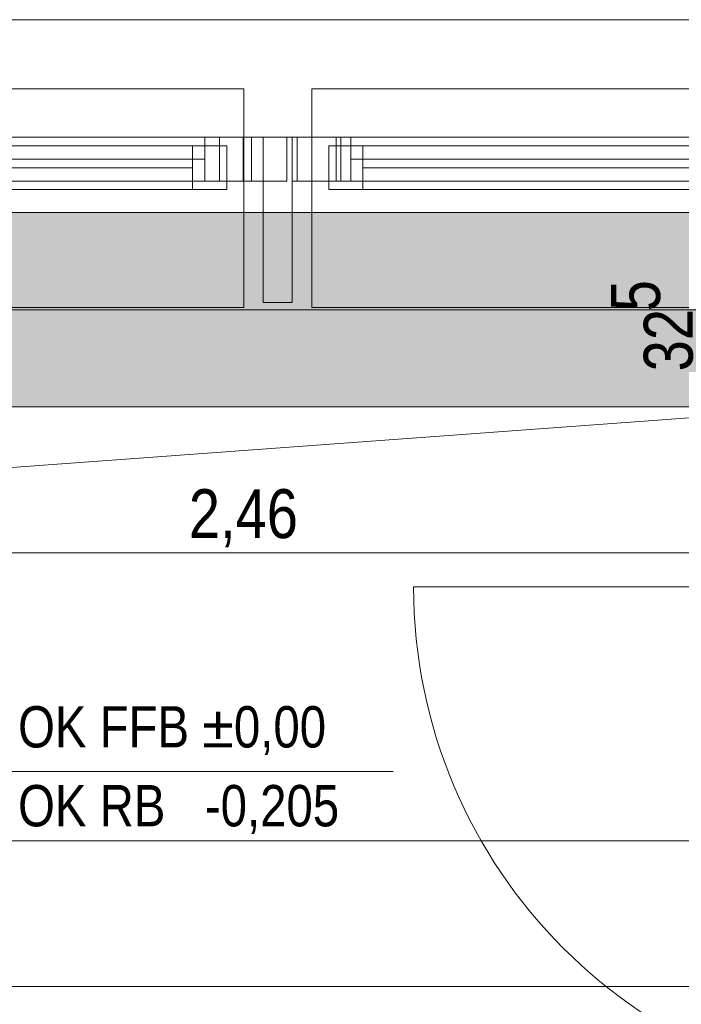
# Model space of a CAD drawing. Extents: x -620 to 300, y 62 to 1162.
# Tile 143 of 256: x -79 to -52, y 971 to 1011. Entities that reach past the tile are written whole.
import ezdxf
from ezdxf.lldxf.tags import DXFTag

# ---------------------------------------------------------------- set-up
doc = ezdxf.new("R2010")
doc.units = 0
doc.layers.get('0').update_dxf_attribs({"lineweight": 13})
for name, color, linetype, lineweight, true_color in [('30 -33 Aussenwände- 7 Fassade_ Elemente', 7, 'Continuous', 9, 0x00aacc), ('30 -34 Innenwände- 4 Türen_Fenster', 7, 'Continuous', 15, 0x9955ff), ('30 -35 Decken- 1 Konstruktion-Träger- Stahlbeton', 7, 'Continuous', 13, 0x33aa00), ('70 -76 Bemaßung- 2 Allgemein', 9, 'Continuous', 5, 0x808080), ('iwb_Schraffur_Unterzug', 7, 'Continuous', 5, 0xffffcc)]:
    doc.layers.add(name, color=color, linetype=linetype, lineweight=lineweight, true_color=true_color)
for name, color, linetype, lineweight in [('70 -71 Achsen- 1 Gebäudeachsen', 7, 'STRICHPUNKT2-A06G94XR8I', 18), ('70 -72 Beschriftung- 5 Höhenkoten', 7, 'Continuous', 15), ('Keine', 7, 'Continuous', 9), ('Keine-1', 7, 'Continuous', 15)]:
    doc.layers.add(name, color=color, linetype=linetype, lineweight=lineweight)
doc.styles.get("Standard").update_dxf_attribs({"font": 'ARIALN.TTF'})
tags = doc.linetypes.add('fein_strichliert-A06G94XS8I', pattern=[4, 1, -2, 1]).pattern_tags.tags
tags[8:9] = [DXFTag(74, 4), DXFTag(75, 0), DXFTag(340, '0'), DXFTag(46, 0.0), DXFTag(50, 0.0), DXFTag(44, 0.0), DXFTag(45, 0.0)]
tags[6:7] = [DXFTag(74, 4), DXFTag(75, 0), DXFTag(340, '0'), DXFTag(46, 0.0), DXFTag(50, 0.0), DXFTag(44, 0.0), DXFTag(45, 0.0)]
tags[4:5] = [DXFTag(74, 4), DXFTag(75, 0), DXFTag(340, '0'), DXFTag(46, 0.0), DXFTag(50, 0.0), DXFTag(44, 0.0), DXFTag(45, 0.0)]
tags = doc.linetypes.add('STRICHPUNKT2-A06G94XR8I', pattern=[12.7, 6.35, -3.175, 0, -3.175]).pattern_tags.tags
tags[10:11] = [DXFTag(74, 4), DXFTag(75, 0), DXFTag(340, '0'), DXFTag(46, 0.0), DXFTag(50, 0.0), DXFTag(44, 0.0), DXFTag(45, 0.0)]
tags[8:9] = [DXFTag(74, 4), DXFTag(75, 0), DXFTag(340, '0'), DXFTag(46, 0.0), DXFTag(50, 0.0), DXFTag(44, 0.0), DXFTag(45, 0.0)]
tags[6:7] = [DXFTag(74, 4), DXFTag(75, 0), DXFTag(340, '0'), DXFTag(46, 0.0), DXFTag(50, 0.0), DXFTag(44, 0.0), DXFTag(45, 0.0)]
tags[4:5] = [DXFTag(74, 4), DXFTag(75, 0), DXFTag(340, '0'), DXFTag(46, 0.0), DXFTag(50, 0.0), DXFTag(44, 0.0), DXFTag(45, 0.0)]

# ---------------------------------------------------------------- blocks, each defined once
blk = doc.blocks.new('Referenz-A06G94XT8I')
at = {"layer": '30 -33 Aussenwände- 7 Fassade_ Elemente', "color": 0, "linetype": 'Continuous', "lineweight": -2, "ltscale": 0.13}
for p, q in [((38.02, 1011.393), (-124.18, 1011.393)), ((-118.986, 1006.553), (-69.753, 1006.553)), ((-71.08, 1006.553), (-69.28, 1006.553)), ((-71.08, 1004.753), (-71.08, 1006.553)), ((-70.107, 1006.553), (-68.306, 1006.553)), ((-70.107, 1004.753), (-70.107, 1006.553)), ((-69.753, 1006.553), (-69.753, 1004.753)), ((-69.28, 1006.553), (-68.08, 1006.553)), ((-69.28, 999.753), (-69.28, 1006.553)), ((-69.28, 1006.553), (-69.28, 1004.753)), ((-68.306, 1006.553), (-68.306, 1004.753)), ((-68.08, 1006.553), (-68.08, 999.753)), ((-68.08, 1006.553), (-66.28, 1006.553)), ((-68.08, 1004.753), (-68.08, 1006.553)), ((-67.886, 1006.553), (-66.081, 1006.553)), ((-67.886, 1004.753), (-67.886, 1006.553)), ((-67.886, 1004.753), (-67.886, 1006.553)), ((-67.886, 1006.553), (-18.555, 1006.553)), ((-66.28, 1006.553), (-66.28, 1004.753)), ((-66.081, 1006.553), (-66.081, 1004.753)), ((-69.753, 1004.753), (-118.986, 1004.753)), ((-69.28, 1004.753), (-71.08, 1004.753)), ((-68.306, 1004.753), (-70.107, 1004.753)), ((-66.28, 1004.753), (-68.08, 1004.753)), ((-66.081, 1004.753), (-67.886, 1004.753)), ((-18.555, 1004.753), (-67.886, 1004.753)), ((-68.08, 999.753), (-69.28, 999.753)), ((-121.08, 995.453), (34.92, 995.453))]:
    blk.add_line(p, q, dxfattribs=at)
at = {"layer": '30 -33 Aussenwände- 7 Fassade_ Elemente', "color": 0, "lineweight": -2}
for p, q in [((-118.48, 1008.553), (-70.08, 1008.553)), ((-70.08, 1008.553), (-70.08, 1006.553)), ((-67.28, 1008.553), (-18.88, 1008.553)), ((-67.28, 1006.553), (-67.28, 1008.553)), ((-116.88, 1006.553), (-71.68, 1006.553)), ((-71.68, 1006.553), (-71.68, 1004.753)), ((-70.08, 1006.553), (-71.68, 1006.553)), ((-70.08, 1004.753), (-70.08, 1006.553)), ((-67.28, 1004.753), (-67.28, 1006.553)), ((-67.28, 1006.553), (-65.68, 1006.553)), ((-65.68, 1006.553), (-65.68, 1004.753)), ((-65.68, 1006.553), (-20.48, 1006.553)), ((-116.38, 1006.203), (-72.18, 1006.203)), ((-72.18, 1006.203), (-72.18, 1004.403)), ((-72.18, 1006.203), (-70.78, 1006.203)), ((-70.78, 1006.203), (-70.78, 1004.403)), ((-66.58, 1004.403), (-66.58, 1006.203)), ((-66.58, 1006.203), (-65.18, 1006.203)), ((-65.18, 1006.203), (-20.98, 1006.203)), ((-65.18, 1006.203), (-65.18, 1004.403)), ((-71.68, 1005.653), (-116.88, 1005.653)), ((-20.48, 1005.653), (-65.68, 1005.653)), ((-116.38, 1005.303), (-72.18, 1005.303)), ((-65.18, 1005.303), (-20.98, 1005.303)), ((-71.68, 1004.753), (-116.88, 1004.753)), ((-71.68, 1004.753), (-70.08, 1004.753)), ((-70.08, 999.553), (-70.08, 1004.753)), ((-67.28, 1004.753), (-67.28, 999.553)), ((-65.68, 1004.753), (-67.28, 1004.753)), ((-20.48, 1004.753), (-65.68, 1004.753)), ((-72.18, 1004.403), (-116.38, 1004.403)), ((-70.78, 1004.403), (-72.18, 1004.403)), ((-65.18, 1004.403), (-66.58, 1004.403)), ((-20.98, 1004.403), (-65.18, 1004.403)), ((-118.48, 999.553), (-70.08, 999.553)), ((-67.28, 999.553), (-18.88, 999.553))]:
    blk.add_line(p, q, dxfattribs=at)
at = {"layer": '30 -34 Innenwände- 4 Türen_Fenster', "color": 0, "linetype": 'fein_strichliert-A06G94XS8I', "lineweight": -2, "ltscale": 0.13}
blk.add_line((-42.04, 988.053), (-63.09, 988.053), dxfattribs=at)
blk.add_ellipse((-42.04, 988.053), major_axis=(-21.05, 0), ratio=1, start_param=0, end_param=1.570796, dxfattribs=at)
at = {"layer": '30 -35 Decken- 1 Konstruktion-Träger- Stahlbeton', "color": 0, "linetype": 'fein_strichliert-A06G94XS8I', "lineweight": -2, "ltscale": 0.13}
for p, q in [((35.42, 1003.453), (-538.631, 1003.453)), ((35.42, 995.453), (-538.631, 995.453))]:
    blk.add_line(p, q, dxfattribs=at)
at = {"layer": '70 -71 Achsen- 1 Gebäudeachsen', "color": 0, "linetype": 'STRICHPUNKT2-A06G94XR8I', "lineweight": -2, "ltscale": 0.13}
blk.add_line((-538.631, 999.453), (76.501, 999.453), dxfattribs=at)
at = {"layer": '70 -72 Beschriftung- 5 Höhenkoten', "color": 0, "linetype": 'Continuous', "lineweight": -2, "ltscale": 0.13}
blk.add_line((-82.76, 980.453), (-63.932, 980.453), dxfattribs=at)
at = {"layer": '70 -76 Bemaßung- 2 Allgemein', "color": 0, "linetype": 'Continuous', "lineweight": -2, "ltscale": 0.13}
for p, q in [((-46.64, 989.453), (-93.719, 989.453)), ((-46.64, 977.603), (-131.419, 977.603)), ((-46.64, 971.603), (-148.419, 971.603))]:
    blk.add_line(p, q, dxfattribs=at)
at = {"layer": 'Keine', "color": 0, "linetype": 'fein_strichliert-A06G94XS8I', "lineweight": -2, "ltscale": 0.13}
blk.add_line((-453.08, 965.603), (-45.58, 995.453), dxfattribs=at)
at = {"layer": 'Keine-1', "color": 0, "linetype": 'fein_strichliert-A06G94XS8I', "lineweight": -2, "ltscale": 0.13}
blk.add_line((-538.631, 1011.393), (76.501, 1011.393), dxfattribs=at)
at = {"layer": '70 -72 Beschriftung- 5 Höhenkoten', "color": 0, "linetype": 'Continuous', "lineweight": -2, "ltscale": 0.13, "char_height": 1.7, "attachment_point": 1}
for s, insert in [('{\\fArial Narrow;OK FFB ±0,00}', (-79.36, 983.139)), ('{\\fArial Narrow;OK RB   -0,205}', (-79.36, 979.893))]:
    blk.add_mtext(s, dxfattribs=dict(at, insert=insert))
at = {"layer": '70 -76 Bemaßung- 2 Allgemein', "color": 0, "linetype": 'Continuous', "lineweight": -2, "ltscale": 0.13, "char_height": 2.01377, "attachment_point": 1, "rotation": 90}
for s, insert in [('{\\fArial Narrow;5}', (-54.968, 999.393)), ('{\\fArial Narrow;32}', (-53.626, 996.92))]:
    blk.add_mtext(s, dxfattribs=dict(at, insert=insert))
at = {"layer": '70 -76 Bemaßung- 2 Allgemein', "color": 0, "linetype": 'Continuous', "lineweight": -2, "ltscale": 0.13, "insert": (-72.338, 992.069), "char_height": 2.01377, "attachment_point": 1}
blk.add_mtext('{\\fArial Narrow;2,46}', dxfattribs=at)
blk = doc.blocks.new('Referenz-A06G94XV8I')
at = {"layer": 'iwb_Schraffur_Unterzug', "linetype": 'Continuous', "ltscale": 0.13}
for points in [[(-538.631, 1003.453), (76.501, 1003.453), (76.501, 1002.926)], [(-538.631, 1003.453), (76.501, 1002.926), (-538.631, 1002.222)], [(-538.631, 1002.222), (76.501, 1002.926), (76.501, 995.981)], [(-538.631, 1002.222), (76.501, 995.981), (-538.631, 996.684)], [(-538.631, 996.684), (76.501, 995.981), (76.501, 995.453)], [(-538.631, 996.684), (76.501, 995.453), (-538.631, 995.453)]]:
    blk.add_solid(points, dxfattribs=at)

msp = doc.modelspace()

# ---------------------------------------------------------------- block references
at = {"color": 8, "lineweight": 13, "ltscale": 0.13, "true_color": 0x808080}
msp.add_blockref('Referenz-A06G94XT8I', (0, 0), dxfattribs=at)
at = {"color": 8, "lineweight": 25, "ltscale": 0.25, "true_color": 0x808080}
msp.add_blockref('Referenz-A06G94XV8I', (0, 0), dxfattribs=at)

doc.saveas('drawing.dxf')
